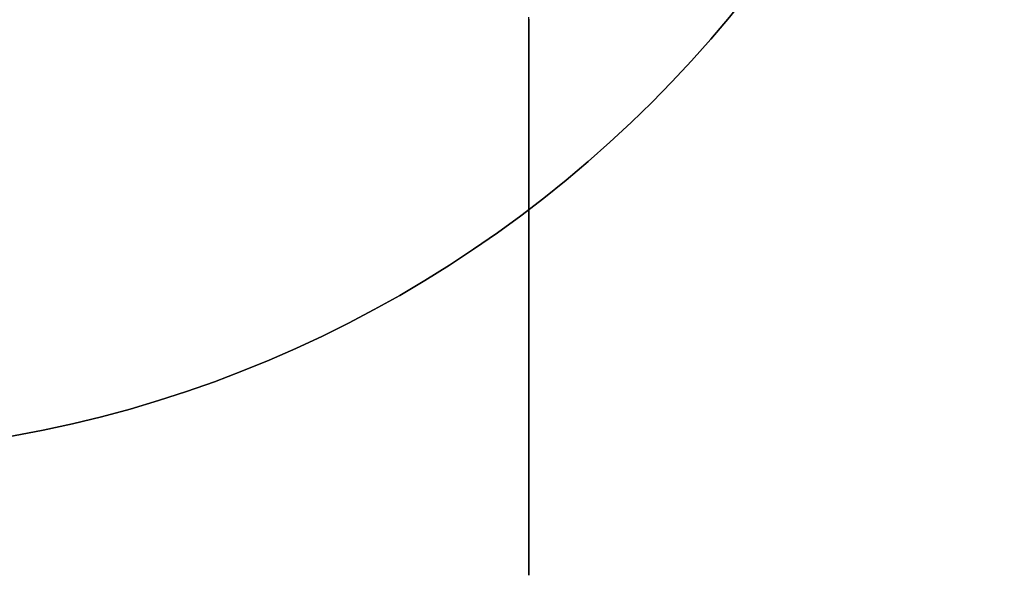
# Model space of a CAD drawing. Extents: x -4.4 to 4.4, y -6.1 to 5.8.
# Tile 11 of 157: x 3.9905 to 4.15, y -4.4096 to -4.3195. Entities that reach past the tile are written whole.
import ezdxf

# ---------------------------------------------------------------- set-up
doc = ezdxf.new("R2010")
doc.units = 0
doc.layers.get('0').update_dxf_attribs({"linetype": 'CONTINUOUS'})

# ---------------------------------------------------------------- blocks, each defined once
blk = doc.blocks.new('*U1')
blk.add_polyline3d([(4.073, -4.31937, 5.33469), (4.073, -4.31991, 5.33434), (4.073, -4.32044, 5.33398), (4.073, -4.32098, 5.33362), (4.073, -4.32152, 5.33326), (4.073, -4.32206, 5.3329), (4.073, -4.3226, 5.33254), (4.073, -4.32314, 5.33217), (4.073, -4.32368, 5.3318), (4.073, -4.32423, 5.33142), (4.073, -4.32477, 5.33104), (4.073, -4.32531, 5.33066), (4.073, -4.32585, 5.33028), (4.073, -4.3264, 5.32989), (4.073, -4.32694, 5.3295), (4.073, -4.32748, 5.32911), (4.073, -4.32803, 5.32872), (4.073, -4.32857, 5.32832), (4.073, -4.32911, 5.32792), (4.073, -4.32966, 5.32752), (4.073, -4.3302, 5.32711), (4.073, -4.33074, 5.3267), (4.073, -4.33129, 5.32629), (4.073, -4.33183, 5.32588), (4.073, -4.33237, 5.32547), (4.073, -4.33292, 5.32505), (4.073, -4.33346, 5.32463), (4.073, -4.334, 5.3242), (4.073, -4.33454, 5.32378), (4.073, -4.33508, 5.32335), (4.073, -4.33562, 5.32292), (4.073, -4.33616, 5.32248), (4.073, -4.3367, 5.32205), (4.073, -4.33723, 5.32161), (4.073, -4.33777, 5.32117), (4.073, -4.33831, 5.32073), (4.073, -4.33884, 5.32028), (4.073, -4.33938, 5.31984), (4.073, -4.33991, 5.31939), (4.073, -4.34044, 5.31894), (4.073, -4.34097, 5.31848), (4.073, -4.3415, 5.31803), (4.073, -4.34203, 5.31757), (4.073, -4.34256, 5.31711), (4.073, -4.34308, 5.31665), (4.073, -4.34361, 5.31618), (4.073, -4.34413, 5.31571), (4.073, -4.34465, 5.31525), (4.073, -4.34517, 5.31478), (4.073, -4.34569, 5.3143), (4.073, -4.34621, 5.31383), (4.073, -4.34672, 5.31335), (4.073, -4.34724, 5.31287), (4.073, -4.34775, 5.31239), (4.073, -4.34826, 5.31191), (4.073, -4.34877, 5.31143), (4.073, -4.34927, 5.31094), (4.073, -4.34978, 5.31045), (4.073, -4.35028, 5.30996), (4.073, -4.35078, 5.30947), (4.073, -4.35128, 5.30898), (4.073, -4.35177, 5.30849), (4.073, -4.35227, 5.30799), (4.073, -4.35276, 5.3075), (4.073, -4.35325, 5.307), (4.073, -4.35374, 5.3065), (4.073, -4.35423, 5.306), (4.073, -4.35471, 5.30549), (4.073, -4.35519, 5.30499), (4.073, -4.35567, 5.30449), (4.073, -4.35615, 5.30398), (4.073, -4.35663, 5.30347), (4.073, -4.3571, 5.30297), (4.073, -4.35757, 5.30246), (4.073, -4.35804, 5.30195), (4.073, -4.3585, 5.30144), (4.073, -4.35897, 5.30093), (4.073, -4.35943, 5.30042), (4.073, -4.35989, 5.2999), (4.073, -4.36034, 5.29939), (4.073, -4.3608, 5.29888), (4.073, -4.36125, 5.29836), (4.073, -4.36169, 5.29785), (4.073, -4.36214, 5.29733), (4.073, -4.36258, 5.29681), (4.073, -4.36302, 5.2963), (4.073, -4.36346, 5.29578), (4.073, -4.3639, 5.29526), (4.073, -4.36433, 5.29475), (4.073, -4.36476, 5.29423), (4.073, -4.36519, 5.29371), (4.073, -4.36561, 5.29319), (4.073, -4.36603, 5.29268), (4.073, -4.36645, 5.29216), (4.073, -4.36686, 5.29164), (4.073, -4.36728, 5.29112), (4.073, -4.36769, 5.29061), (4.073, -4.36809, 5.29009), (4.073, -4.3685, 5.28957), (4.073, -4.3689, 5.28906), (4.073, -4.36929, 5.28854), (4.073, -4.36969, 5.28802), (4.073, -4.37008, 5.28751), (4.073, -4.37047, 5.28699), (4.073, -4.37085, 5.28648), (4.073, -4.37124, 5.28596), (4.073, -4.37162, 5.28544), (4.073, -4.372, 5.28491), (4.073, -4.37239, 5.28438), (4.073, -4.37277, 5.28385), (4.073, -4.37315, 5.28332), (4.073, -4.37353, 5.28278), (4.073, -4.37391, 5.28224), (4.073, -4.37428, 5.28169), (4.073, -4.37466, 5.28114), (4.073, -4.37504, 5.28059), (4.073, -4.37541, 5.28004), (4.073, -4.37579, 5.27948), (4.073, -4.37616, 5.27892), (4.073, -4.37653, 5.27836), (4.073, -4.3769, 5.27779), (4.073, -4.37727, 5.27723), (4.073, -4.37764, 5.27665), (4.073, -4.37801, 5.27608), (4.073, -4.37838, 5.2755), (4.073, -4.37874, 5.27493), (4.073, -4.37911, 5.27435), (4.073, -4.37947, 5.27376), (4.073, -4.37983, 5.27318), (4.073, -4.38019, 5.27259), (4.073, -4.38055, 5.272), (4.073, -4.38091, 5.27141), (4.073, -4.38126, 5.27081), (4.073, -4.38162, 5.27022), (4.073, -4.38197, 5.26962), (4.073, -4.38232, 5.26902), (4.073, -4.38267, 5.26841), (4.073, -4.38302, 5.26781), (4.073, -4.38337, 5.26721), (4.073, -4.38371, 5.2666), (4.073, -4.38406, 5.26599), (4.073, -4.3844, 5.26538), (4.073, -4.38474, 5.26477), (4.073, -4.38508, 5.26415), (4.073, -4.38542, 5.26354), (4.073, -4.38575, 5.26292), (4.073, -4.38608, 5.2623), (4.073, -4.38642, 5.26168), (4.073, -4.38675, 5.26106), (4.073, -4.38707, 5.26044), (4.073, -4.3874, 5.25982), (4.073, -4.38772, 5.2592), (4.073, -4.38804, 5.25857), (4.073, -4.38836, 5.25795), (4.073, -4.38868, 5.25732), (4.073, -4.389, 5.25669), (4.073, -4.38931, 5.25606), (4.073, -4.38962, 5.25544), (4.073, -4.38993, 5.25481), (4.073, -4.39024, 5.25418), (4.073, -4.39054, 5.25355), (4.073, -4.39084, 5.25292), (4.073, -4.39114, 5.25228), (4.073, -4.39144, 5.25165), (4.073, -4.39174, 5.25102), (4.073, -4.39203, 5.25039), (4.073, -4.39232, 5.24976), (4.073, -4.39261, 5.24912), (4.073, -4.39289, 5.24849), (4.073, -4.39317, 5.24786), (4.073, -4.39345, 5.24723), (4.073, -4.39373, 5.24659), (4.073, -4.39401, 5.24596), (4.073, -4.39428, 5.24533), (4.073, -4.39455, 5.2447), (4.073, -4.39482, 5.24407), (4.073, -4.39508, 5.24343), (4.073, -4.39534, 5.2428), (4.073, -4.3956, 5.24217), (4.073, -4.39586, 5.24154), (4.073, -4.39611, 5.24091), (4.073, -4.39636, 5.24029), (4.073, -4.39661, 5.23966), (4.073, -4.39686, 5.23903), (4.073, -4.3971, 5.23841), (4.073, -4.39734, 5.23778), (4.073, -4.39757, 5.23716), (4.073, -4.3978, 5.23653), (4.073, -4.39803, 5.23591), (4.073, -4.39826, 5.23529), (4.073, -4.39848, 5.23467), (4.073, -4.3987, 5.23405), (4.073, -4.39892, 5.23343), (4.073, -4.39913, 5.23282), (4.073, -4.39935, 5.2322), (4.073, -4.39955, 5.23159), (4.073, -4.39976, 5.23097), (4.073, -4.39996, 5.23036), (4.073, -4.40016, 5.22975), (4.073, -4.40035, 5.22913), (4.073, -4.40055, 5.22851), (4.073, -4.40074, 5.22789), (4.073, -4.40093, 5.22726), (4.073, -4.40112, 5.22663), (4.073, -4.40131, 5.226), (4.073, -4.4015, 5.22537), (4.073, -4.40168, 5.22473), (4.073, -4.40187, 5.22409), (4.073, -4.40205, 5.22345), (4.073, -4.40222, 5.2228), (4.073, -4.4024, 5.22215), (4.073, -4.40258, 5.2215), (4.073, -4.40275, 5.22085), (4.073, -4.40292, 5.22019), (4.073, -4.40309, 5.21954), (4.073, -4.40326, 5.21888), (4.073, -4.40342, 5.21821), (4.073, -4.40359, 5.21755), (4.073, -4.40375, 5.21688), (4.073, -4.40391, 5.21622), (4.073, -4.40407, 5.21555), (4.073, -4.40422, 5.21488), (4.073, -4.40438, 5.2142), (4.073, -4.40453, 5.21353), (4.073, -4.40468, 5.21285), (4.073, -4.40483, 5.21217), (4.073, -4.40497, 5.21149), (4.073, -4.40511, 5.21081), (4.073, -4.40526, 5.21013), (4.073, -4.4054, 5.20945), (4.073, -4.40553, 5.20876), (4.073, -4.40567, 5.20808), (4.073, -4.4058, 5.20739), (4.073, -4.40593, 5.2067), (4.073, -4.40606, 5.20601), (4.073, -4.40619, 5.20532), (4.073, -4.40631, 5.20463), (4.073, -4.40643, 5.20394), (4.073, -4.40655, 5.20325), (4.073, -4.40667, 5.20256), (4.073, -4.40679, 5.20186), (4.073, -4.4069, 5.20117), (4.073, -4.40701, 5.20048), (4.073, -4.40712, 5.19978), (4.073, -4.40723, 5.19909), (4.073, -4.40733, 5.19839), (4.073, -4.40744, 5.1977), (4.073, -4.40754, 5.197), (4.073, -4.40763, 5.19631), (4.073, -4.40773, 5.19561), (4.073, -4.40782, 5.19492), (4.073, -4.40791, 5.19423), (4.073, -4.408, 5.19353), (4.073, -4.40809, 5.19284), (4.073, -4.40817, 5.19214), (4.073, -4.40825, 5.19145), (4.073, -4.40833, 5.19076), (4.073, -4.40841, 5.19007), (4.073, -4.40849, 5.18938), (4.073, -4.40856, 5.18868), (4.073, -4.40863, 5.188), (4.073, -4.40869, 5.18731), (4.073, -4.40876, 5.18662), (4.073, -4.40882, 5.18593), (4.073, -4.40888, 5.18525), (4.073, -4.40894, 5.18456), (4.073, -4.40899, 5.18388), (4.073, -4.40905, 5.1832), (4.073, -4.4091, 5.18251), (4.073, -4.40914, 5.18184), (4.073, -4.40919, 5.18116), (4.073, -4.40923, 5.18048), (4.073, -4.40927, 5.17981), (4.073, -4.40931, 5.17913), (4.073, -4.40934, 5.17846), (4.073, -4.40938, 5.17779), (4.073, -4.40941, 5.17712), (4.073, -4.40943, 5.17646), (4.073, -4.40946, 5.17579), (4.073, -4.40948, 5.17513), (4.073, -4.4095, 5.17447), (4.073, -4.40951, 5.17381), (4.073, -4.40953, 5.17316), (4.073, -4.40954, 5.17251), (4.073, -4.40955, 5.17186), (4.073, -4.40955, 5.17121), (4.073, -4.40956, 5.17056), (4.073, -4.40956, 5.16992), (4.073, -4.40956, 5.16927), (4.073, -4.40955, 5.16863), (4.073, -4.40954, 5.16798), (4.073, -4.40953, 5.16733), (4.073, -4.40952, 5.16667), (4.073, -4.40951, 5.16601), (4.073, -4.40949, 5.16536), (4.073, -4.40947, 5.16469), (4.073, -4.40944, 5.16403), (4.073, -4.40942, 5.16337), (4.073, -4.40939, 5.1627), (4.073, -4.40936, 5.16203), (4.073, -4.40932, 5.16136), (4.073, -4.40929, 5.16069), (4.073, -4.40925, 5.16001), (4.073, -4.40921, 5.15934), (4.073, -4.40916, 5.15866), (4.073, -4.40912, 5.15798), (4.073, -4.40907, 5.1573), (4.073, -4.40902, 5.15662), (4.073, -4.40896, 5.15594), (4.073, -4.40891, 5.15525), (4.073, -4.40885, 5.15457), (4.073, -4.40879, 5.15388), (4.073, -4.40872, 5.15319), (4.073, -4.40866, 5.1525), (4.073, -4.40859, 5.15181), (4.073, -4.40852, 5.15112), (4.073, -4.40844, 5.15043), (4.073, -4.40837, 5.14974), (4.073, -4.40829, 5.14905), (4.073, -4.40821, 5.14836), (4.073, -4.40813, 5.14766), (4.073, -4.40804, 5.14697), (4.073, -4.40795, 5.14628), (4.073, -4.40786, 5.14558), (4.073, -4.40777, 5.14489), (4.073, -4.40768, 5.14419), (4.073, -4.40758, 5.1435), (4.073, -4.40748, 5.1428), (4.073, -4.40738, 5.14211), (4.073, -4.40727, 5.14141), (4.073, -4.40717, 5.14072), (4.073, -4.40706, 5.14002), (4.073, -4.40695, 5.13933), (4.073, -4.40684, 5.13864), (4.073, -4.40672, 5.13794), (4.073, -4.4066, 5.13725), (4.073, -4.40649, 5.13656), (4.073, -4.40636, 5.13587), (4.073, -4.40624, 5.13518), (4.073, -4.40611, 5.13449), (4.073, -4.40599, 5.1338), (4.073, -4.40586, 5.13311), (4.073, -4.40572, 5.13242), (4.073, -4.40559, 5.13174), (4.073, -4.40545, 5.13105), (4.073, -4.40532, 5.13037), (4.073, -4.40517, 5.12968), (4.073, -4.40503, 5.129), (4.073, -4.40489, 5.12832), (4.073, -4.40474, 5.12764), (4.073, -4.40459, 5.12697), (4.073, -4.40444, 5.12629), (4.073, -4.40429, 5.12562), (4.073, -4.40413, 5.12494), (4.073, -4.40398, 5.12427), (4.073, -4.40382, 5.12361), (4.073, -4.40366, 5.12294), (4.073, -4.40349, 5.12227), (4.073, -4.40333, 5.12161), (4.073, -4.40316, 5.12095), (4.073, -4.40299, 5.12029), (4.073, -4.40282, 5.11964), (4.073, -4.40265, 5.11898), (4.073, -4.40248, 5.11833), (4.073, -4.4023, 5.11768), (4.073, -4.40212, 5.11703), (4.073, -4.40194, 5.11639), (4.073, -4.40176, 5.11575), (4.073, -4.40158, 5.11511), (4.073, -4.40139, 5.11447), (4.073, -4.4012, 5.11384), (4.073, -4.40101, 5.11321), (4.073, -4.40082, 5.11258), (4.073, -4.40063, 5.11196), (4.073, -4.40044, 5.11134), (4.073, -4.40024, 5.11072), (4.073, -4.40004, 5.1101), (4.073, -4.39984, 5.10949), (4.073, -4.39964, 5.10888), (4.073, -4.39943, 5.10827), (4.073, -4.39922, 5.10765), (4.073, -4.39901, 5.10704), (4.073, -4.3988, 5.10642), (4.073, -4.39858, 5.1058), (4.073, -4.39836, 5.10518), (4.073, -4.39813, 5.10456), (4.073, -4.3979, 5.10394), (4.073, -4.39767, 5.10332), (4.073, -4.39744, 5.10269), (4.073, -4.3972, 5.10207), (4.073, -4.39696, 5.10144), (4.073, -4.39672, 5.10081), (4.073, -4.39647, 5.10019), (4.073, -4.39622, 5.09956), (4.073, -4.39597, 5.09893), (4.073, -4.39571, 5.0983), (4.073, -4.39545, 5.09767), (4.073, -4.39519, 5.09704), (4.073, -4.39493, 5.09641), (4.073, -4.39466, 5.09578), (4.073, -4.3944, 5.09515), (4.073, -4.39412, 5.09451), (4.073, -4.39385, 5.09388), (4.073, -4.39357, 5.09325), (4.073, -4.39329, 5.09262), (4.073, -4.39301, 5.09198), (4.073, -4.39273, 5.09135), (4.073, -4.39244, 5.09072), (4.073, -4.39215, 5.09009), (4.073, -4.39186, 5.08945), (4.073, -4.39157, 5.08882), (4.073, -4.39127, 5.08819), (4.073, -4.39097, 5.08756), (4.073, -4.39067, 5.08693), (4.073, -4.39037, 5.0863), (4.073, -4.39006, 5.08567), (4.073, -4.38975, 5.08504), (4.073, -4.38944, 5.08441), (4.073, -4.38913, 5.08378), (4.073, -4.38882, 5.08315), (4.073, -4.3885, 5.08253), (4.073, -4.38818, 5.0819), (4.073, -4.38786, 5.08128), (4.073, -4.38754, 5.08065), (4.073, -4.38721, 5.08003), (4.073, -4.38689, 5.07941), (4.073, -4.38656, 5.07879), (4.073, -4.38623, 5.07817), (4.073, -4.38589, 5.07755), (4.073, -4.38556, 5.07693), (4.073, -4.38522, 5.07632), (4.073, -4.38489, 5.0757), (4.073, -4.38455, 5.07509), (4.073, -4.3842, 5.07448), (4.073, -4.38386, 5.07387), (4.073, -4.38352, 5.07326), (4.073, -4.38317, 5.07265), (4.073, -4.38282, 5.07205), (4.073, -4.38247, 5.07144), (4.073, -4.38212, 5.07084), (4.073, -4.38177, 5.07024), (4.073, -4.38142, 5.06965), (4.073, -4.38106, 5.06905), (4.073, -4.3807, 5.06846), (4.073, -4.38034, 5.06787), (4.073, -4.37998, 5.06728), (4.073, -4.37962, 5.06669), (4.073, -4.37926, 5.06611), (4.073, -4.3789, 5.06553), (4.073, -4.37853, 5.06495), (4.073, -4.37817, 5.06437), (4.073, -4.3778, 5.0638), (4.073, -4.37743, 5.06322), (4.073, -4.37706, 5.06265), (4.073, -4.37669, 5.06209), (4.073, -4.37632, 5.06152), (4.073, -4.37595, 5.06096), (4.073, -4.37557, 5.0604), (4.073, -4.3752, 5.05985), (4.073, -4.37482, 5.0593), (4.073, -4.37444, 5.05875), (4.073, -4.37407, 5.0582), (4.073, -4.37369, 5.05766), (4.073, -4.37331, 5.05712), (4.073, -4.37293, 5.05658), (4.073, -4.37255, 5.05605), (4.073, -4.37217, 5.05552), (4.073, -4.37178, 5.05499), (4.073, -4.3714, 5.05447), (4.073, -4.37102, 5.05395), (4.073, -4.37063, 5.05343), (4.073, -4.37025, 5.05292), (4.073, -4.36986, 5.0524), (4.073, -4.36946, 5.05189), (4.073, -4.36907, 5.05137), (4.073, -4.36867, 5.05085), (4.073, -4.36827, 5.05034), (4.073, -4.36786, 5.04982), (4.073, -4.36745, 5.0493), (4.073, -4.36704, 5.04878), (4.073, -4.36663, 5.04827), (4.073, -4.36621, 5.04775), (4.073, -4.36579, 5.04723), (4.073, -4.36537, 5.04671), (4.073, -4.36494, 5.0462), (4.073, -4.36451, 5.04568), (4.073, -4.36408, 5.04516), (4.073, -4.36365, 5.04464), (4.073, -4.36321, 5.04413), (4.073, -4.36277, 5.04361), (4.073, -4.36233, 5.04309), (4.073, -4.36188, 5.04258), (4.073, -4.36144, 5.04206), (4.073, -4.36099, 5.04155), (4.073, -4.36054, 5.04103), (4.073, -4.36008, 5.04052), (4.073, -4.35962, 5.04001), (4.073, -4.35916, 5.0395), (4.073, -4.3587, 5.03898), (4.073, -4.35824, 5.03847), (4.073, -4.35777, 5.03796), (4.073, -4.3573, 5.03746), (4.073, -4.35683, 5.03695), (4.073, -4.35635, 5.03644), (4.073, -4.35588, 5.03593), (4.073, -4.3554, 5.03543), (4.073, -4.35492, 5.03493), (4.073, -4.35443, 5.03442), (4.073, -4.35395, 5.03392), (4.073, -4.35346, 5.03342), (4.073, -4.35297, 5.03292), (4.073, -4.35248, 5.03243), (4.073, -4.35199, 5.03193), (4.073, -4.35149, 5.03143), (4.073, -4.35099, 5.03094), (4.073, -4.35049, 5.03045), (4.073, -4.34999, 5.02996), (4.073, -4.34949, 5.02947), (4.073, -4.34898, 5.02899), (4.073, -4.34847, 5.0285), (4.073, -4.34797, 5.02802), (4.073, -4.34745, 5.02754), (4.073, -4.34694, 5.02706), (4.073, -4.34643, 5.02658), (4.073, -4.34591, 5.02611), (4.073, -4.34539, 5.02563), (4.073, -4.34487, 5.02516), (4.073, -4.34435, 5.02469), (4.073, -4.34383, 5.02422), (4.073, -4.34331, 5.02376), (4.073, -4.34278, 5.02329), (4.073, -4.34225, 5.02283), (4.073, -4.34173, 5.02237), (4.073, -4.3412, 5.02192), (4.073, -4.34067, 5.02146), (4.073, -4.34014, 5.02101), (4.073, -4.3396, 5.02056), (4.073, -4.33907, 5.02011), (4.073, -4.33853, 5.01967), (4.073, -4.338, 5.01922), (4.073, -4.33746, 5.01878), (4.073, -4.33693, 5.01834), (4.073, -4.33639, 5.01791), (4.073, -4.33585, 5.01747), (4.073, -4.33531, 5.01704), (4.073, -4.33477, 5.01661), (4.073, -4.33423, 5.01618), (4.073, -4.33369, 5.01576), (4.073, -4.33315, 5.01534), (4.073, -4.3326, 5.01492), (4.073, -4.33206, 5.0145), (4.073, -4.33152, 5.01409), (4.073, -4.33098, 5.01368), (4.073, -4.33043, 5.01327), (4.073, -4.32989, 5.01286), (4.073, -4.32935, 5.01246), (4.073, -4.3288, 5.01205), (4.073, -4.32826, 5.01166), (4.073, -4.32772, 5.01126), (4.073, -4.32717, 5.01087), (4.073, -4.32663, 5.01048), (4.073, -4.32609, 5.01009), (4.073, -4.32554, 5.00971), (4.073, -4.325, 5.00932), (4.073, -4.32446, 5.00895), (4.073, -4.32392, 5.00857), (4.073, -4.32337, 5.0082), (4.073, -4.32283, 5.00783), (4.073, -4.32229, 5.00746), (4.073, -4.32175, 5.00709), (4.073, -4.32121, 5.00673), (4.073, -4.32067, 5.00638), (4.073, -4.32014, 5.00602), (4.073, -4.3196, 5.00567), (4.073, -4.31906, 5.00532)])
blk.add_polyline3d([(4.073, -4.31937, 5.33469), (4.073, -4.31991, 5.33434), (4.073, -4.32044, 5.33398), (4.073, -4.32098, 5.33362), (4.073, -4.32152, 5.33326), (4.073, -4.32206, 5.3329), (4.073, -4.3226, 5.33254), (4.073, -4.32314, 5.33217), (4.073, -4.32368, 5.3318), (4.073, -4.32423, 5.33142), (4.073, -4.32477, 5.33104), (4.073, -4.32531, 5.33066), (4.073, -4.32585, 5.33028), (4.073, -4.3264, 5.32989), (4.073, -4.32694, 5.3295), (4.073, -4.32748, 5.32911), (4.073, -4.32803, 5.32872), (4.073, -4.32857, 5.32832), (4.073, -4.32911, 5.32792), (4.073, -4.32966, 5.32752), (4.073, -4.3302, 5.32711), (4.073, -4.33074, 5.3267), (4.073, -4.33129, 5.32629), (4.073, -4.33183, 5.32588), (4.073, -4.33237, 5.32547), (4.073, -4.33292, 5.32505), (4.073, -4.33346, 5.32463), (4.073, -4.334, 5.3242), (4.073, -4.33454, 5.32378), (4.073, -4.33508, 5.32335), (4.073, -4.33562, 5.32292), (4.073, -4.33616, 5.32248), (4.073, -4.3367, 5.32205), (4.073, -4.33723, 5.32161), (4.073, -4.33777, 5.32117), (4.073, -4.33831, 5.32073), (4.073, -4.33884, 5.32028), (4.073, -4.33938, 5.31984), (4.073, -4.33991, 5.31939), (4.073, -4.34044, 5.31894), (4.073, -4.34097, 5.31848), (4.073, -4.3415, 5.31803), (4.073, -4.34203, 5.31757), (4.073, -4.34256, 5.31711), (4.073, -4.34308, 5.31665), (4.073, -4.34361, 5.31618), (4.073, -4.34413, 5.31571), (4.073, -4.34465, 5.31525), (4.073, -4.34517, 5.31478), (4.073, -4.34569, 5.3143), (4.073, -4.34621, 5.31383), (4.073, -4.34672, 5.31335), (4.073, -4.34724, 5.31287), (4.073, -4.34775, 5.31239), (4.073, -4.34826, 5.31191), (4.073, -4.34877, 5.31143), (4.073, -4.34927, 5.31094), (4.073, -4.34978, 5.31045), (4.073, -4.35028, 5.30996), (4.073, -4.35078, 5.30947), (4.073, -4.35128, 5.30898), (4.073, -4.35177, 5.30849), (4.073, -4.35227, 5.30799), (4.073, -4.35276, 5.3075), (4.073, -4.35325, 5.307), (4.073, -4.35374, 5.3065), (4.073, -4.35423, 5.306), (4.073, -4.35471, 5.30549), (4.073, -4.35519, 5.30499), (4.073, -4.35567, 5.30449), (4.073, -4.35615, 5.30398), (4.073, -4.35663, 5.30347), (4.073, -4.3571, 5.30297), (4.073, -4.35757, 5.30246), (4.073, -4.35804, 5.30195), (4.073, -4.3585, 5.30144), (4.073, -4.35897, 5.30093), (4.073, -4.35943, 5.30042), (4.073, -4.35989, 5.2999), (4.073, -4.36034, 5.29939), (4.073, -4.3608, 5.29888), (4.073, -4.36125, 5.29836), (4.073, -4.36169, 5.29785), (4.073, -4.36214, 5.29733), (4.073, -4.36258, 5.29681), (4.073, -4.36302, 5.2963), (4.073, -4.36346, 5.29578), (4.073, -4.3639, 5.29526), (4.073, -4.36433, 5.29475), (4.073, -4.36476, 5.29423), (4.073, -4.36519, 5.29371), (4.073, -4.36561, 5.29319), (4.073, -4.36603, 5.29268), (4.073, -4.36645, 5.29216), (4.073, -4.36686, 5.29164), (4.073, -4.36728, 5.29112), (4.073, -4.36769, 5.29061), (4.073, -4.36809, 5.29009), (4.073, -4.3685, 5.28957), (4.073, -4.3689, 5.28906), (4.073, -4.36929, 5.28854), (4.073, -4.36969, 5.28802), (4.073, -4.37008, 5.28751), (4.073, -4.37047, 5.28699), (4.073, -4.37085, 5.28648), (4.073, -4.37124, 5.28596), (4.073, -4.37162, 5.28544), (4.073, -4.372, 5.28491), (4.073, -4.37239, 5.28438), (4.073, -4.37277, 5.28385), (4.073, -4.37315, 5.28332), (4.073, -4.37353, 5.28278), (4.073, -4.37391, 5.28224), (4.073, -4.37428, 5.28169), (4.073, -4.37466, 5.28114), (4.073, -4.37504, 5.28059), (4.073, -4.37541, 5.28004), (4.073, -4.37579, 5.27948), (4.073, -4.37616, 5.27892), (4.073, -4.37653, 5.27836), (4.073, -4.3769, 5.27779), (4.073, -4.37727, 5.27723), (4.073, -4.37764, 5.27665), (4.073, -4.37801, 5.27608), (4.073, -4.37838, 5.2755), (4.073, -4.37874, 5.27493), (4.073, -4.37911, 5.27435), (4.073, -4.37947, 5.27376), (4.073, -4.37983, 5.27318), (4.073, -4.38019, 5.27259), (4.073, -4.38055, 5.272), (4.073, -4.38091, 5.27141), (4.073, -4.38126, 5.27081), (4.073, -4.38162, 5.27022), (4.073, -4.38197, 5.26962), (4.073, -4.38232, 5.26902), (4.073, -4.38267, 5.26841), (4.073, -4.38302, 5.26781), (4.073, -4.38337, 5.26721), (4.073, -4.38371, 5.2666), (4.073, -4.38406, 5.26599), (4.073, -4.3844, 5.26538), (4.073, -4.38474, 5.26477), (4.073, -4.38508, 5.26415), (4.073, -4.38542, 5.26354), (4.073, -4.38575, 5.26292), (4.073, -4.38608, 5.2623), (4.073, -4.38642, 5.26168), (4.073, -4.38675, 5.26106), (4.073, -4.38707, 5.26044), (4.073, -4.3874, 5.25982), (4.073, -4.38772, 5.2592), (4.073, -4.38804, 5.25857), (4.073, -4.38836, 5.25795), (4.073, -4.38868, 5.25732), (4.073, -4.389, 5.25669), (4.073, -4.38931, 5.25606), (4.073, -4.38962, 5.25544), (4.073, -4.38993, 5.25481), (4.073, -4.39024, 5.25418), (4.073, -4.39054, 5.25355), (4.073, -4.39084, 5.25292), (4.073, -4.39114, 5.25228), (4.073, -4.39144, 5.25165), (4.073, -4.39174, 5.25102), (4.073, -4.39203, 5.25039), (4.073, -4.39232, 5.24976), (4.073, -4.39261, 5.24912), (4.073, -4.39289, 5.24849), (4.073, -4.39317, 5.24786), (4.073, -4.39345, 5.24723), (4.073, -4.39373, 5.24659), (4.073, -4.39401, 5.24596), (4.073, -4.39428, 5.24533), (4.073, -4.39455, 5.2447), (4.073, -4.39482, 5.24407), (4.073, -4.39508, 5.24343), (4.073, -4.39534, 5.2428), (4.073, -4.3956, 5.24217), (4.073, -4.39586, 5.24154), (4.073, -4.39611, 5.24091), (4.073, -4.39636, 5.24029), (4.073, -4.39661, 5.23966), (4.073, -4.39686, 5.23903), (4.073, -4.3971, 5.23841), (4.073, -4.39734, 5.23778), (4.073, -4.39757, 5.23716), (4.073, -4.3978, 5.23653), (4.073, -4.39803, 5.23591), (4.073, -4.39826, 5.23529), (4.073, -4.39848, 5.23467), (4.073, -4.3987, 5.23405), (4.073, -4.39892, 5.23343), (4.073, -4.39913, 5.23282), (4.073, -4.39935, 5.2322), (4.073, -4.39955, 5.23159), (4.073, -4.39976, 5.23097), (4.073, -4.39996, 5.23036), (4.073, -4.40016, 5.22975), (4.073, -4.40035, 5.22913), (4.073, -4.40055, 5.22851), (4.073, -4.40074, 5.22789), (4.073, -4.40093, 5.22726), (4.073, -4.40112, 5.22663), (4.073, -4.40131, 5.226), (4.073, -4.4015, 5.22537), (4.073, -4.40168, 5.22473), (4.073, -4.40187, 5.22409), (4.073, -4.40205, 5.22345), (4.073, -4.40222, 5.2228), (4.073, -4.4024, 5.22215), (4.073, -4.40258, 5.2215), (4.073, -4.40275, 5.22085), (4.073, -4.40292, 5.22019), (4.073, -4.40309, 5.21954), (4.073, -4.40326, 5.21888), (4.073, -4.40342, 5.21821), (4.073, -4.40359, 5.21755), (4.073, -4.40375, 5.21688), (4.073, -4.40391, 5.21622), (4.073, -4.40407, 5.21555), (4.073, -4.40422, 5.21488), (4.073, -4.40438, 5.2142), (4.073, -4.40453, 5.21353), (4.073, -4.40468, 5.21285), (4.073, -4.40483, 5.21217), (4.073, -4.40497, 5.21149), (4.073, -4.40511, 5.21081), (4.073, -4.40526, 5.21013), (4.073, -4.4054, 5.20945), (4.073, -4.40553, 5.20876), (4.073, -4.40567, 5.20808), (4.073, -4.4058, 5.20739), (4.073, -4.40593, 5.2067), (4.073, -4.40606, 5.20601), (4.073, -4.40619, 5.20532), (4.073, -4.40631, 5.20463), (4.073, -4.40643, 5.20394), (4.073, -4.40655, 5.20325), (4.073, -4.40667, 5.20256), (4.073, -4.40679, 5.20186), (4.073, -4.4069, 5.20117), (4.073, -4.40701, 5.20048), (4.073, -4.40712, 5.19978), (4.073, -4.40723, 5.19909), (4.073, -4.40733, 5.19839), (4.073, -4.40744, 5.1977), (4.073, -4.40754, 5.197), (4.073, -4.40763, 5.19631), (4.073, -4.40773, 5.19561), (4.073, -4.40782, 5.19492), (4.073, -4.40791, 5.19423), (4.073, -4.408, 5.19353), (4.073, -4.40809, 5.19284), (4.073, -4.40817, 5.19214), (4.073, -4.40825, 5.19145), (4.073, -4.40833, 5.19076), (4.073, -4.40841, 5.19007), (4.073, -4.40849, 5.18938), (4.073, -4.40856, 5.18868), (4.073, -4.40863, 5.188), (4.073, -4.40869, 5.18731), (4.073, -4.40876, 5.18662), (4.073, -4.40882, 5.18593), (4.073, -4.40888, 5.18525), (4.073, -4.40894, 5.18456), (4.073, -4.40899, 5.18388), (4.073, -4.40905, 5.1832), (4.073, -4.4091, 5.18251), (4.073, -4.40914, 5.18184), (4.073, -4.40919, 5.18116), (4.073, -4.40923, 5.18048), (4.073, -4.40927, 5.17981), (4.073, -4.40931, 5.17913), (4.073, -4.40934, 5.17846), (4.073, -4.40938, 5.17779), (4.073, -4.40941, 5.17712), (4.073, -4.40943, 5.17646), (4.073, -4.40946, 5.17579), (4.073, -4.40948, 5.17513), (4.073, -4.4095, 5.17447), (4.073, -4.40951, 5.17381), (4.073, -4.40953, 5.17316), (4.073, -4.40954, 5.17251), (4.073, -4.40955, 5.17186), (4.073, -4.40955, 5.17121), (4.073, -4.40956, 5.17056), (4.073, -4.40956, 5.16992), (4.073, -4.40956, 5.16927), (4.073, -4.40955, 5.16863), (4.073, -4.40954, 5.16798), (4.073, -4.40953, 5.16733), (4.073, -4.40952, 5.16667), (4.073, -4.40951, 5.16601), (4.073, -4.40949, 5.16536), (4.073, -4.40947, 5.16469), (4.073, -4.40944, 5.16403), (4.073, -4.40942, 5.16337), (4.073, -4.40939, 5.1627), (4.073, -4.40936, 5.16203), (4.073, -4.40932, 5.16136), (4.073, -4.40929, 5.16069), (4.073, -4.40925, 5.16001), (4.073, -4.40921, 5.15934), (4.073, -4.40916, 5.15866), (4.073, -4.40912, 5.15798), (4.073, -4.40907, 5.1573), (4.073, -4.40902, 5.15662), (4.073, -4.40896, 5.15594), (4.073, -4.40891, 5.15525), (4.073, -4.40885, 5.15457), (4.073, -4.40879, 5.15388), (4.073, -4.40872, 5.15319), (4.073, -4.40866, 5.1525), (4.073, -4.40859, 5.15181), (4.073, -4.40852, 5.15112), (4.073, -4.40844, 5.15043), (4.073, -4.40837, 5.14974), (4.073, -4.40829, 5.14905), (4.073, -4.40821, 5.14836), (4.073, -4.40813, 5.14766), (4.073, -4.40804, 5.14697), (4.073, -4.40795, 5.14628), (4.073, -4.40786, 5.14558), (4.073, -4.40777, 5.14489), (4.073, -4.40768, 5.14419), (4.073, -4.40758, 5.1435), (4.073, -4.40748, 5.1428), (4.073, -4.40738, 5.14211), (4.073, -4.40727, 5.14141), (4.073, -4.40717, 5.14072), (4.073, -4.40706, 5.14002), (4.073, -4.40695, 5.13933), (4.073, -4.40684, 5.13864), (4.073, -4.40672, 5.13794), (4.073, -4.4066, 5.13725), (4.073, -4.40649, 5.13656), (4.073, -4.40636, 5.13587), (4.073, -4.40624, 5.13518), (4.073, -4.40611, 5.13449), (4.073, -4.40599, 5.1338), (4.073, -4.40586, 5.13311), (4.073, -4.40572, 5.13242), (4.073, -4.40559, 5.13174), (4.073, -4.40545, 5.13105), (4.073, -4.40532, 5.13037), (4.073, -4.40517, 5.12968), (4.073, -4.40503, 5.129), (4.073, -4.40489, 5.12832), (4.073, -4.40474, 5.12764), (4.073, -4.40459, 5.12697), (4.073, -4.40444, 5.12629), (4.073, -4.40429, 5.12562), (4.073, -4.40413, 5.12494), (4.073, -4.40398, 5.12427), (4.073, -4.40382, 5.12361), (4.073, -4.40366, 5.12294), (4.073, -4.40349, 5.12227), (4.073, -4.40333, 5.12161), (4.073, -4.40316, 5.12095), (4.073, -4.40299, 5.12029), (4.073, -4.40282, 5.11964), (4.073, -4.40265, 5.11898), (4.073, -4.40248, 5.11833), (4.073, -4.4023, 5.11768), (4.073, -4.40212, 5.11703), (4.073, -4.40194, 5.11639), (4.073, -4.40176, 5.11575), (4.073, -4.40158, 5.11511), (4.073, -4.40139, 5.11447), (4.073, -4.4012, 5.11384), (4.073, -4.40101, 5.11321), (4.073, -4.40082, 5.11258), (4.073, -4.40063, 5.11196), (4.073, -4.40044, 5.11134), (4.073, -4.40024, 5.11072), (4.073, -4.40004, 5.1101), (4.073, -4.39984, 5.10949), (4.073, -4.39964, 5.10888), (4.073, -4.39943, 5.10827), (4.073, -4.39922, 5.10765), (4.073, -4.39901, 5.10704), (4.073, -4.3988, 5.10642), (4.073, -4.39858, 5.1058), (4.073, -4.39836, 5.10518), (4.073, -4.39813, 5.10456), (4.073, -4.3979, 5.10394), (4.073, -4.39767, 5.10332), (4.073, -4.39744, 5.10269), (4.073, -4.3972, 5.10207), (4.073, -4.39696, 5.10144), (4.073, -4.39672, 5.10081), (4.073, -4.39647, 5.10019), (4.073, -4.39622, 5.09956), (4.073, -4.39597, 5.09893), (4.073, -4.39571, 5.0983), (4.073, -4.39545, 5.09767), (4.073, -4.39519, 5.09704), (4.073, -4.39493, 5.09641), (4.073, -4.39466, 5.09578), (4.073, -4.3944, 5.09515), (4.073, -4.39412, 5.09451), (4.073, -4.39385, 5.09388), (4.073, -4.39357, 5.09325), (4.073, -4.39329, 5.09262), (4.073, -4.39301, 5.09198), (4.073, -4.39273, 5.09135), (4.073, -4.39244, 5.09072), (4.073, -4.39215, 5.09009), (4.073, -4.39186, 5.08945), (4.073, -4.39157, 5.08882), (4.073, -4.39127, 5.08819), (4.073, -4.39097, 5.08756), (4.073, -4.39067, 5.08693), (4.073, -4.39037, 5.0863), (4.073, -4.39006, 5.08567), (4.073, -4.38975, 5.08504), (4.073, -4.38944, 5.08441), (4.073, -4.38913, 5.08378), (4.073, -4.38882, 5.08315), (4.073, -4.3885, 5.08253), (4.073, -4.38818, 5.0819), (4.073, -4.38786, 5.08128), (4.073, -4.38754, 5.08065), (4.073, -4.38721, 5.08003), (4.073, -4.38689, 5.07941), (4.073, -4.38656, 5.07879), (4.073, -4.38623, 5.07817), (4.073, -4.38589, 5.07755), (4.073, -4.38556, 5.07693), (4.073, -4.38522, 5.07632), (4.073, -4.38489, 5.0757), (4.073, -4.38455, 5.07509), (4.073, -4.3842, 5.07448), (4.073, -4.38386, 5.07387), (4.073, -4.38352, 5.07326), (4.073, -4.38317, 5.07265), (4.073, -4.38282, 5.07205), (4.073, -4.38247, 5.07144), (4.073, -4.38212, 5.07084), (4.073, -4.38177, 5.07024), (4.073, -4.38142, 5.06965), (4.073, -4.38106, 5.06905), (4.073, -4.3807, 5.06846), (4.073, -4.38034, 5.06787), (4.073, -4.37998, 5.06728), (4.073, -4.37962, 5.06669), (4.073, -4.37926, 5.06611), (4.073, -4.3789, 5.06553), (4.073, -4.37853, 5.06495), (4.073, -4.37817, 5.06437), (4.073, -4.3778, 5.0638), (4.073, -4.37743, 5.06322), (4.073, -4.37706, 5.06265), (4.073, -4.37669, 5.06209), (4.073, -4.37632, 5.06152), (4.073, -4.37595, 5.06096), (4.073, -4.37557, 5.0604), (4.073, -4.3752, 5.05985), (4.073, -4.37482, 5.0593), (4.073, -4.37444, 5.05875), (4.073, -4.37407, 5.0582), (4.073, -4.37369, 5.05766), (4.073, -4.37331, 5.05712), (4.073, -4.37293, 5.05658), (4.073, -4.37255, 5.05605), (4.073, -4.37217, 5.05552), (4.073, -4.37178, 5.05499), (4.073, -4.3714, 5.05447), (4.073, -4.37102, 5.05395), (4.073, -4.37063, 5.05343), (4.073, -4.37025, 5.05292), (4.073, -4.36986, 5.0524), (4.073, -4.36946, 5.05189), (4.073, -4.36907, 5.05137), (4.073, -4.36867, 5.05085), (4.073, -4.36827, 5.05034), (4.073, -4.36786, 5.04982), (4.073, -4.36745, 5.0493), (4.073, -4.36704, 5.04878), (4.073, -4.36663, 5.04827), (4.073, -4.36621, 5.04775), (4.073, -4.36579, 5.04723), (4.073, -4.36537, 5.04671), (4.073, -4.36494, 5.0462), (4.073, -4.36451, 5.04568), (4.073, -4.36408, 5.04516), (4.073, -4.36365, 5.04464), (4.073, -4.36321, 5.04413), (4.073, -4.36277, 5.04361), (4.073, -4.36233, 5.04309), (4.073, -4.36188, 5.04258), (4.073, -4.36144, 5.04206), (4.073, -4.36099, 5.04155), (4.073, -4.36054, 5.04103), (4.073, -4.36008, 5.04052), (4.073, -4.35962, 5.04001), (4.073, -4.35916, 5.0395), (4.073, -4.3587, 5.03898), (4.073, -4.35824, 5.03847), (4.073, -4.35777, 5.03796), (4.073, -4.3573, 5.03746), (4.073, -4.35683, 5.03695), (4.073, -4.35635, 5.03644), (4.073, -4.35588, 5.03593), (4.073, -4.3554, 5.03543), (4.073, -4.35492, 5.03493), (4.073, -4.35443, 5.03442), (4.073, -4.35395, 5.03392), (4.073, -4.35346, 5.03342), (4.073, -4.35297, 5.03292), (4.073, -4.35248, 5.03243), (4.073, -4.35199, 5.03193), (4.073, -4.35149, 5.03143), (4.073, -4.35099, 5.03094), (4.073, -4.35049, 5.03045), (4.073, -4.34999, 5.02996), (4.073, -4.34949, 5.02947), (4.073, -4.34898, 5.02899), (4.073, -4.34847, 5.0285), (4.073, -4.34797, 5.02802), (4.073, -4.34745, 5.02754), (4.073, -4.34694, 5.02706), (4.073, -4.34643, 5.02658), (4.073, -4.34591, 5.02611), (4.073, -4.34539, 5.02563), (4.073, -4.34487, 5.02516), (4.073, -4.34435, 5.02469), (4.073, -4.34383, 5.02422), (4.073, -4.34331, 5.02376), (4.073, -4.34278, 5.02329), (4.073, -4.34225, 5.02283), (4.073, -4.34173, 5.02237), (4.073, -4.3412, 5.02192), (4.073, -4.34067, 5.02146), (4.073, -4.34014, 5.02101), (4.073, -4.3396, 5.02056), (4.073, -4.33907, 5.02011), (4.073, -4.33853, 5.01967), (4.073, -4.338, 5.01922), (4.073, -4.33746, 5.01878), (4.073, -4.33693, 5.01834), (4.073, -4.33639, 5.01791), (4.073, -4.33585, 5.01747), (4.073, -4.33531, 5.01704), (4.073, -4.33477, 5.01661), (4.073, -4.33423, 5.01618), (4.073, -4.33369, 5.01576), (4.073, -4.33315, 5.01534), (4.073, -4.3326, 5.01492), (4.073, -4.33206, 5.0145), (4.073, -4.33152, 5.01409), (4.073, -4.33098, 5.01368), (4.073, -4.33043, 5.01327), (4.073, -4.32989, 5.01286), (4.073, -4.32935, 5.01246), (4.073, -4.3288, 5.01205), (4.073, -4.32826, 5.01166), (4.073, -4.32772, 5.01126), (4.073, -4.32717, 5.01087), (4.073, -4.32663, 5.01048), (4.073, -4.32609, 5.01009), (4.073, -4.32554, 5.00971), (4.073, -4.325, 5.00932), (4.073, -4.32446, 5.00895), (4.073, -4.32392, 5.00857), (4.073, -4.32337, 5.0082), (4.073, -4.32283, 5.00783), (4.073, -4.32229, 5.00746), (4.073, -4.32175, 5.00709), (4.073, -4.32121, 5.00673), (4.073, -4.32067, 5.00638), (4.073, -4.32014, 5.00602), (4.073, -4.3196, 5.00567), (4.073, -4.31906, 5.00532)])
blk.add_circle((3.955, -4.195, 5.25), 0.195)
at = {"extrusion": (0, 0, -1)}
for centre in [(-3.955, -4.195, -5.31), (-3.955, -4.195, -5.31), (-3.955, -4.195, -5.25)]:
    blk.add_circle(centre, 0.195, dxfattribs=at)

msp = doc.modelspace()

# ---------------------------------------------------------------- block references
msp.add_blockref('*U1', (0, 0))

doc.saveas('drawing.dxf')
